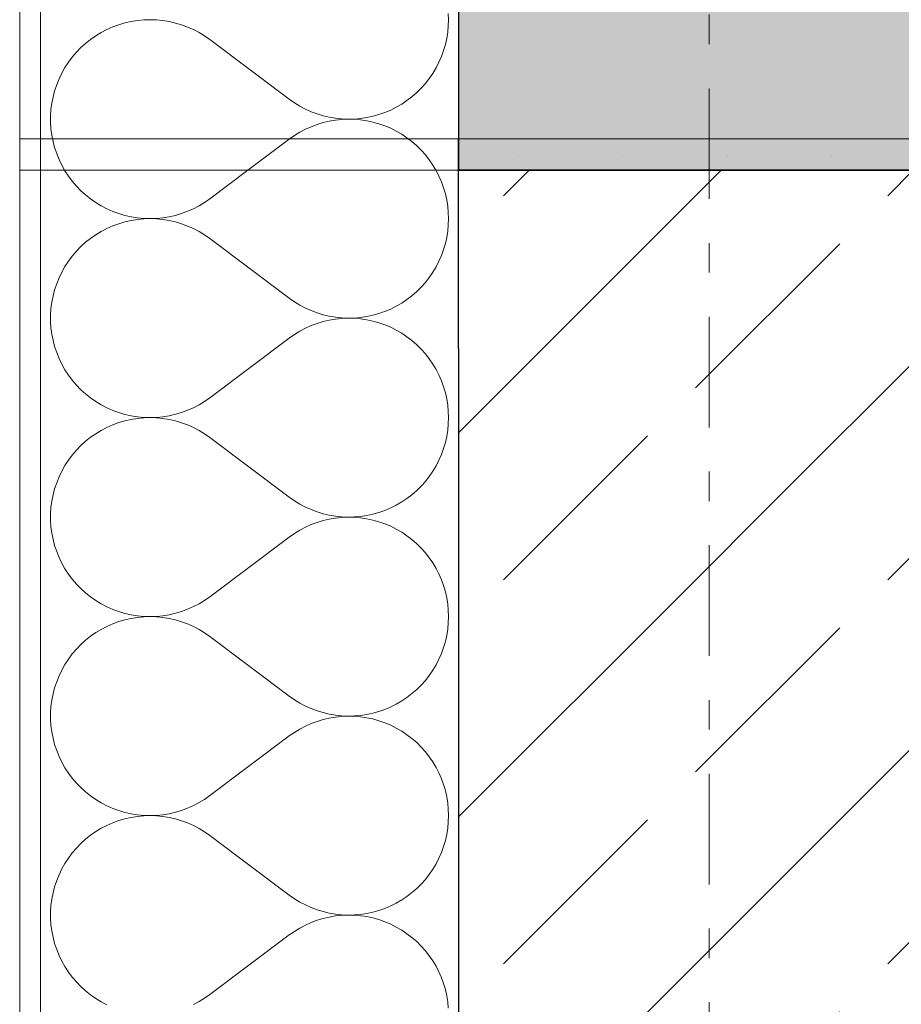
# Model space of a CAD drawing. Extents: x 100 to 2982, y 37 to 2050.
# Tile 52 of 135: x 620 to 662, y 1442 to 1489. Entities that reach past the tile are written whole.
import ezdxf
from ezdxf.xclip import XClip

# ---------------------------------------------------------------- set-up
doc = ezdxf.new("R2010")
doc.units = 0
doc.header["$MEASUREMENT"] = 0
doc.header["$XCLIPFRAME"] = 0
doc.linetypes.add('Przerywana podwójnie', pattern=[54.680554, 26.458333, -10.583333, 7.055556, -10.583333])
for name, color, linetype in [('410-K Osie', 7, 'Continuous'), ('420-K Ściany', 7, 'Continuous'), ('820-G Rysunki Obrazki', 7, 'Continuous')]:
    doc.layers.add(name, color=color, linetype=linetype)
pattern_1 = [(0, (-18316.349, -206.5255), (0, 8.660254), [0, -5]), (0, (-18313.849, -202.195), (0, 8.660254), [0, -5])]
pattern_2 = [(45, (-18316.349, -206.526), (-9.192388, 9.192388), []), (45, (-18320.945, -201.929), (-9.192388, 9.192388), [9.75, -3.25])]

# ---------------------------------------------------------------- blocks, each defined once
blk = doc.blocks.new('*X18')
at = {"layer": '420-K Ściany', "color": 174, "linetype": 'Continuous', "lineweight": 5, "ltscale": 0.2}
for p, q in [((640.326, 1488.713), (640.316, 1489.014)), ((624.259, 1488.367), (623.979, 1488.243)), ((624.546, 1488.472), (624.259, 1488.367)), ((624.839, 1488.559), (624.546, 1488.472)), ((625.137, 1488.626), (624.839, 1488.559)), ((625.438, 1488.674), (625.137, 1488.626)), ((625.743, 1488.703), (625.438, 1488.674)), ((626.048, 1488.713), (625.743, 1488.703)), ((626.353, 1488.702), (626.048, 1488.713)), ((626.658, 1488.672), (626.353, 1488.702)), ((626.959, 1488.623), (626.658, 1488.672)), ((627.257, 1488.554), (626.959, 1488.623)), ((627.55, 1488.467), (627.257, 1488.554)), ((627.836, 1488.361), (627.55, 1488.467)), ((628.115, 1488.237), (627.836, 1488.361)), ((640.288, 1488.112), (640.316, 1488.412)), ((640.316, 1488.412), (640.326, 1488.713)), ((623.446, 1487.944), (623.196, 1487.77)), ((623.708, 1488.102), (623.446, 1487.944)), ((623.979, 1488.243), (623.708, 1488.102)), ((628.386, 1488.095), (628.115, 1488.237)), ((628.647, 1487.936), (628.386, 1488.095)), ((628.897, 1487.76), (628.647, 1487.936)), ((640.24, 1487.814), (640.288, 1488.112)), ((622.957, 1487.579), (622.73, 1487.374)), ((623.196, 1487.77), (622.957, 1487.579)), ((628.897, 1487.76), (632.707, 1484.903)), ((640.089, 1487.231), (640.174, 1487.52)), ((640.174, 1487.52), (640.24, 1487.814)), ((622.517, 1487.155), (622.319, 1486.922)), ((622.73, 1487.374), (622.517, 1487.155)), ((639.866, 1486.672), (639.987, 1486.948)), ((639.987, 1486.948), (640.089, 1487.231)), ((622.136, 1486.678), (621.969, 1486.422)), ((622.319, 1486.922), (622.136, 1486.678)), ((639.729, 1486.404), (639.866, 1486.672)), ((621.819, 1486.155), (621.687, 1485.88)), ((621.969, 1486.422), (621.819, 1486.155)), ((639.404, 1485.897), (639.574, 1486.145)), ((639.574, 1486.145), (639.729, 1486.404)), ((621.572, 1485.597), (621.475, 1485.307)), ((621.687, 1485.88), (621.572, 1485.597)), ((639.018, 1485.435), (639.218, 1485.66)), ((639.218, 1485.66), (639.404, 1485.897)), ((621.475, 1485.307), (621.398, 1485.011)), ((638.577, 1485.025), (638.804, 1485.223)), ((638.804, 1485.223), (639.018, 1485.435)), ((621.339, 1484.711), (621.3, 1484.408)), ((621.398, 1485.011), (621.339, 1484.711)), ((632.707, 1484.903), (632.953, 1484.73)), ((632.953, 1484.73), (633.21, 1484.573)), ((637.827, 1484.523), (638.087, 1484.674)), ((638.087, 1484.674), (638.338, 1484.842)), ((638.338, 1484.842), (638.577, 1485.025)), ((621.3, 1484.408), (621.281, 1484.103)), ((633.21, 1484.573), (633.477, 1484.432)), ((633.477, 1484.432), (633.752, 1484.309)), ((633.752, 1484.309), (634.034, 1484.203)), ((634.034, 1484.203), (634.322, 1484.116)), ((634.322, 1484.116), (634.615, 1484.046)), ((636.706, 1484.09), (636.996, 1484.171)), ((636.996, 1484.171), (637.28, 1484.271)), ((637.28, 1484.271), (637.558, 1484.388)), ((637.558, 1484.388), (637.827, 1484.523)), ((621.281, 1484.103), (621.281, 1483.798)), ((621.281, 1483.798), (621.3, 1483.493)), ((634.034, 1483.698), (633.752, 1483.592)), ((634.322, 1483.786), (634.034, 1483.698)), ((634.615, 1483.855), (634.322, 1483.786)), ((634.615, 1484.046), (634.912, 1483.996)), ((634.912, 1483.906), (634.615, 1483.855)), ((634.912, 1483.996), (635.211, 1483.964)), ((635.211, 1483.938), (634.912, 1483.906)), ((635.211, 1483.964), (635.512, 1483.951)), ((635.512, 1483.95), (635.211, 1483.938)), ((635.512, 1483.951), (635.813, 1483.957)), ((635.813, 1483.944), (635.512, 1483.95)), ((635.813, 1483.957), (636.114, 1483.983)), ((636.114, 1483.919), (635.813, 1483.944)), ((636.114, 1483.983), (636.411, 1484.027)), ((636.411, 1483.875), (636.114, 1483.919)), ((636.411, 1484.027), (636.706, 1484.09)), ((636.706, 1483.812), (636.411, 1483.875)), ((636.996, 1483.73), (636.706, 1483.812)), ((637.28, 1483.631), (636.996, 1483.73)), ((621.3, 1483.493), (621.339, 1483.19)), ((621.339, 1483.19), (621.398, 1482.89)), ((632.953, 1483.171), (632.707, 1482.998)), ((633.21, 1483.328), (632.953, 1483.171)), ((633.477, 1483.469), (633.21, 1483.328)), ((633.752, 1483.592), (633.477, 1483.469)), ((637.558, 1483.513), (637.28, 1483.631)), ((637.827, 1483.378), (637.558, 1483.513)), ((638.087, 1483.227), (637.827, 1483.378)), ((638.338, 1483.059), (638.087, 1483.227)), ((621.398, 1482.89), (621.475, 1482.594)), ((630.721, 1481.509), (632.707, 1482.998)), ((638.577, 1482.876), (638.338, 1483.059)), ((638.804, 1482.678), (638.577, 1482.876)), ((621.475, 1482.594), (621.572, 1482.304)), ((621.572, 1482.304), (621.687, 1482.021)), ((639.018, 1482.467), (638.804, 1482.678)), ((639.218, 1482.242), (639.018, 1482.467)), ((639.404, 1482.004), (639.218, 1482.242)), ((621.687, 1482.021), (621.819, 1481.746)), ((639.574, 1481.756), (639.404, 1482.004)), ((639.722, 1481.509), (639.574, 1481.756)), ((621.819, 1481.746), (621.953, 1481.509))]:
    blk.add_line(p, q, dxfattribs=at)
blk = doc.blocks.new('*X19')
at = {"layer": '420-K Ściany', "color": 174, "linetype": 'Continuous', "lineweight": 5, "ltscale": 0.2}
for p, q in [((621.375, 1483.009), (621.398, 1482.89)), ((621.398, 1482.89), (621.475, 1482.594)), ((630.721, 1481.509), (632.707, 1482.998)), ((632.722, 1483.009), (632.707, 1482.998)), ((638.577, 1482.876), (638.404, 1483.009)), ((638.804, 1482.678), (638.577, 1482.876)), ((621.475, 1482.594), (621.572, 1482.304)), ((621.572, 1482.304), (621.643, 1482.129)), ((639.018, 1482.467), (638.804, 1482.678)), ((639.218, 1482.242), (639.018, 1482.467)), ((639.404, 1482.004), (639.218, 1482.242)), ((639.574, 1481.756), (639.404, 1482.004)), ((639.722, 1481.509), (639.574, 1481.756))]:
    blk.add_line(p, q, dxfattribs=at)
blk = doc.blocks.new('*X20')
at = {"layer": '420-K Ściany', "color": 174, "linetype": 'Continuous', "lineweight": 5, "ltscale": 0.2}
for p, q in [((628.897, 1480.141), (630.721, 1481.509)), ((639.729, 1481.497), (639.722, 1481.509)), ((639.866, 1481.229), (639.729, 1481.497)), ((639.987, 1480.953), (639.866, 1481.229)), ((640.089, 1480.67), (639.987, 1480.953)), ((640.174, 1480.381), (640.089, 1480.67)), ((640.24, 1480.087), (640.174, 1480.381)), ((628.386, 1479.807), (628.647, 1479.966)), ((628.647, 1479.966), (628.897, 1480.141)), ((640.288, 1479.79), (640.24, 1480.087)), ((627.386, 1479.385), (627.55, 1479.434)), ((627.55, 1479.434), (627.836, 1479.541)), ((627.836, 1479.541), (628.115, 1479.665)), ((628.115, 1479.665), (628.386, 1479.807)), ((640.316, 1479.49), (640.288, 1479.79)), ((640.326, 1479.189), (640.316, 1479.49)), ((640.316, 1478.888), (640.326, 1479.189)), ((640.24, 1478.29), (640.288, 1478.588)), ((640.288, 1478.588), (640.316, 1478.888)), ((640.089, 1477.707), (640.174, 1477.997)), ((640.174, 1477.997), (640.24, 1478.29)), ((639.987, 1477.424), (640.089, 1477.707)), ((639.729, 1476.88), (639.866, 1477.148)), ((639.866, 1477.148), (639.987, 1477.424)), ((639.404, 1476.373), (639.574, 1476.622)), ((639.574, 1476.622), (639.729, 1476.88)), ((639.018, 1475.911), (639.218, 1476.136)), ((639.218, 1476.136), (639.404, 1476.373)), ((638.577, 1475.501), (638.804, 1475.699)), ((638.804, 1475.699), (639.018, 1475.911)), ((638.087, 1475.151), (638.338, 1475.318)), ((638.338, 1475.318), (638.577, 1475.501)), ((637.173, 1474.709), (637.28, 1474.747)), ((637.28, 1474.747), (637.558, 1474.864)), ((637.558, 1474.864), (637.827, 1474.999)), ((637.827, 1474.999), (638.087, 1475.151))]:
    blk.add_line(p, q, dxfattribs=at)
blk = doc.blocks.new('*X23')
at = {"layer": '420-K Ściany', "color": 174, "linetype": 'Continuous', "lineweight": 5, "ltscale": 0.2}
for p, q in [((621.643, 1482.129), (621.687, 1482.021)), ((621.687, 1482.021), (621.819, 1481.746)), ((621.819, 1481.746), (621.969, 1481.48)), ((621.969, 1481.48), (622.136, 1481.224)), ((622.136, 1481.224), (622.319, 1480.979)), ((622.319, 1480.979), (622.517, 1480.746)), ((622.517, 1480.746), (622.73, 1480.527)), ((622.73, 1480.527), (622.957, 1480.322)), ((622.957, 1480.322), (623.196, 1480.132)), ((623.196, 1480.132), (623.446, 1479.957)), ((623.446, 1479.957), (623.708, 1479.799)), ((623.708, 1479.799), (623.979, 1479.658)), ((623.979, 1479.658), (624.259, 1479.535)), ((624.259, 1479.535), (624.546, 1479.429)), ((624.546, 1479.429), (624.839, 1479.343)), ((624.546, 1478.948), (624.259, 1478.843)), ((624.839, 1479.035), (624.546, 1478.948)), ((624.839, 1479.343), (625.137, 1479.275)), ((625.137, 1479.102), (624.839, 1479.035)), ((625.137, 1479.275), (625.438, 1479.227)), ((625.438, 1479.151), (625.137, 1479.102)), ((625.438, 1479.227), (625.743, 1479.198)), ((625.743, 1479.179), (625.438, 1479.151)), ((625.743, 1479.198), (626.048, 1479.189)), ((626.048, 1479.189), (625.743, 1479.179)), ((626.048, 1479.189), (626.353, 1479.199)), ((626.353, 1479.178), (626.048, 1479.189)), ((626.353, 1479.199), (626.658, 1479.229)), ((626.658, 1479.149), (626.353, 1479.178)), ((626.658, 1479.229), (626.959, 1479.278)), ((626.959, 1479.099), (626.658, 1479.149)), ((626.959, 1479.278), (627.257, 1479.347)), ((627.257, 1479.031), (626.959, 1479.099)), ((627.257, 1479.347), (627.386, 1479.385)), ((627.55, 1478.943), (627.257, 1479.031)), ((627.836, 1478.837), (627.55, 1478.943)), ((623.708, 1478.579), (623.446, 1478.421)), ((623.979, 1478.72), (623.708, 1478.579)), ((624.259, 1478.843), (623.979, 1478.72)), ((628.115, 1478.713), (627.836, 1478.837)), ((628.386, 1478.571), (628.115, 1478.713)), ((628.647, 1478.412), (628.386, 1478.571)), ((622.957, 1478.056), (622.73, 1477.85)), ((623.196, 1478.246), (622.957, 1478.056)), ((623.446, 1478.421), (623.196, 1478.246)), ((628.897, 1478.236), (628.647, 1478.412)), ((628.897, 1478.236), (632.707, 1475.379)), ((622.517, 1477.631), (622.319, 1477.399)), ((622.73, 1477.85), (622.517, 1477.631)), ((622.136, 1477.154), (621.969, 1476.898)), ((622.319, 1477.399), (622.136, 1477.154)), ((621.819, 1476.632), (621.687, 1476.356)), ((621.969, 1476.898), (621.819, 1476.632)), ((621.687, 1476.356), (621.572, 1476.073)), ((621.475, 1475.783), (621.398, 1475.488)), ((621.572, 1476.073), (621.475, 1475.783)), ((621.339, 1475.188), (621.3, 1474.885)), ((621.398, 1475.488), (621.339, 1475.188)), ((632.707, 1475.379), (632.953, 1475.206)), ((632.953, 1475.206), (633.21, 1475.049)), ((621.3, 1474.885), (621.281, 1474.58)), ((633.21, 1475.049), (633.477, 1474.909)), ((633.477, 1474.909), (633.752, 1474.785)), ((633.752, 1474.785), (634.034, 1474.679)), ((636.996, 1474.647), (637.173, 1474.709)), ((621.281, 1474.58), (621.281, 1474.274)), ((621.281, 1474.274), (621.3, 1473.969)), ((634.034, 1474.679), (634.322, 1474.592)), ((634.322, 1474.262), (634.034, 1474.174)), ((634.322, 1474.592), (634.615, 1474.522)), ((634.615, 1474.331), (634.322, 1474.262)), ((634.615, 1474.522), (634.912, 1474.472)), ((634.912, 1474.382), (634.615, 1474.331)), ((634.912, 1474.472), (635.211, 1474.44)), ((635.211, 1474.414), (634.912, 1474.382)), ((635.211, 1474.44), (635.512, 1474.427)), ((635.512, 1474.427), (635.211, 1474.414)), ((635.512, 1474.427), (635.813, 1474.433)), ((635.813, 1474.42), (635.512, 1474.427)), ((635.813, 1474.433), (636.114, 1474.459)), ((636.114, 1474.395), (635.813, 1474.42)), ((636.114, 1474.459), (636.411, 1474.503)), ((636.411, 1474.351), (636.114, 1474.395)), ((636.411, 1474.503), (636.706, 1474.566)), ((636.706, 1474.288), (636.411, 1474.351)), ((636.706, 1474.566), (636.996, 1474.647)), ((636.996, 1474.206), (636.706, 1474.288)), ((621.3, 1473.969), (621.339, 1473.666)), ((633.21, 1473.805), (632.953, 1473.648)), ((633.477, 1473.945), (633.21, 1473.805)), ((633.752, 1474.069), (633.477, 1473.945)), ((634.034, 1474.174), (633.752, 1474.069)), ((637.28, 1474.107), (636.996, 1474.206)), ((637.558, 1473.989), (637.28, 1474.107)), ((637.827, 1473.855), (637.558, 1473.989)), ((638.087, 1473.703), (637.827, 1473.855)), ((621.339, 1473.666), (621.398, 1473.366)), ((621.398, 1473.366), (621.475, 1473.071)), ((628.897, 1470.617), (632.707, 1473.474)), ((632.953, 1473.648), (632.707, 1473.474)), ((638.338, 1473.536), (638.087, 1473.703)), ((638.577, 1473.352), (638.338, 1473.536)), ((638.804, 1473.155), (638.577, 1473.352)), ((621.475, 1473.071), (621.572, 1472.781)), ((639.018, 1472.943), (638.804, 1473.155)), ((639.218, 1472.718), (639.018, 1472.943)), ((621.572, 1472.781), (621.687, 1472.497)), ((621.687, 1472.497), (621.819, 1472.222)), ((639.404, 1472.481), (639.218, 1472.718)), ((639.574, 1472.232), (639.404, 1472.481)), ((621.819, 1472.222), (621.969, 1471.956)), ((621.969, 1471.956), (622.136, 1471.7)), ((639.729, 1471.974), (639.574, 1472.232)), ((639.866, 1471.706), (639.729, 1471.974)), ((622.136, 1471.7), (622.319, 1471.455)), ((622.319, 1471.455), (622.517, 1471.223)), ((639.987, 1471.429), (639.866, 1471.706)), ((640.089, 1471.146), (639.987, 1471.429)), ((622.517, 1471.223), (622.73, 1471.003)), ((622.73, 1471.003), (622.957, 1470.798)), ((640.174, 1470.857), (640.089, 1471.146)), ((622.957, 1470.798), (623.196, 1470.608)), ((623.196, 1470.608), (623.446, 1470.433)), ((628.386, 1470.283), (628.647, 1470.442)), ((628.647, 1470.442), (628.897, 1470.617)), ((640.24, 1470.563), (640.174, 1470.857)), ((640.288, 1470.266), (640.24, 1470.563)), ((623.446, 1470.433), (623.708, 1470.275)), ((623.708, 1470.275), (623.979, 1470.134)), ((623.979, 1470.134), (624.259, 1470.011)), ((624.259, 1470.011), (624.546, 1469.906)), ((627.55, 1469.911), (627.836, 1470.017)), ((627.836, 1470.017), (628.115, 1470.141)), ((628.115, 1470.141), (628.386, 1470.283)), ((640.316, 1469.966), (640.288, 1470.266)), ((624.546, 1469.906), (624.839, 1469.819)), ((624.839, 1469.511), (624.546, 1469.424)), ((624.839, 1469.819), (625.137, 1469.751)), ((625.137, 1469.578), (624.839, 1469.511)), ((625.137, 1469.751), (625.438, 1469.703)), ((625.438, 1469.627), (625.137, 1469.578)), ((625.438, 1469.703), (625.743, 1469.674)), ((625.743, 1469.656), (625.438, 1469.627)), ((625.743, 1469.674), (626.048, 1469.665)), ((626.048, 1469.665), (625.743, 1469.656)), ((626.048, 1469.665), (626.353, 1469.675)), ((626.353, 1469.655), (626.048, 1469.665)), ((626.353, 1469.675), (626.658, 1469.705)), ((626.658, 1469.625), (626.353, 1469.655)), ((626.658, 1469.705), (626.959, 1469.755)), ((626.959, 1469.575), (626.658, 1469.625)), ((626.959, 1469.755), (627.257, 1469.823)), ((627.257, 1469.507), (626.959, 1469.575)), ((627.257, 1469.823), (627.55, 1469.911)), ((627.55, 1469.419), (627.257, 1469.507)), ((640.326, 1469.665), (640.316, 1469.966)), ((640.316, 1469.364), (640.326, 1469.665)), ((623.708, 1469.055), (623.446, 1468.897)), ((623.979, 1469.196), (623.708, 1469.055)), ((624.259, 1469.319), (623.979, 1469.196)), ((624.546, 1469.424), (624.259, 1469.319)), ((627.836, 1469.313), (627.55, 1469.419)), ((628.115, 1469.189), (627.836, 1469.313)), ((628.386, 1469.047), (628.115, 1469.189)), ((628.647, 1468.888), (628.386, 1469.047)), ((640.24, 1468.767), (640.288, 1469.064)), ((640.288, 1469.064), (640.316, 1469.364)), ((623.196, 1468.722), (622.957, 1468.532)), ((623.446, 1468.897), (623.196, 1468.722)), ((628.897, 1468.713), (628.647, 1468.888)), ((628.897, 1468.713), (632.707, 1465.855)), ((640.174, 1468.473), (640.24, 1468.767)), ((622.517, 1468.107), (622.319, 1467.875)), ((622.73, 1468.327), (622.517, 1468.107)), ((622.957, 1468.532), (622.73, 1468.327)), ((639.987, 1467.9), (640.089, 1468.184)), ((640.089, 1468.184), (640.174, 1468.473)), ((622.136, 1467.63), (621.969, 1467.374)), ((622.319, 1467.875), (622.136, 1467.63)), ((639.729, 1467.356), (639.866, 1467.624)), ((639.866, 1467.624), (639.987, 1467.9)), ((621.969, 1467.374), (621.819, 1467.108)), ((639.574, 1467.098), (639.729, 1467.356)), ((621.687, 1466.833), (621.572, 1466.549)), ((621.819, 1467.108), (621.687, 1466.833)), ((639.218, 1466.612), (639.404, 1466.849)), ((639.404, 1466.849), (639.574, 1467.098)), ((621.475, 1466.259), (621.398, 1465.964)), ((621.572, 1466.549), (621.475, 1466.259)), ((638.804, 1466.175), (639.018, 1466.387)), ((639.018, 1466.387), (639.218, 1466.612)), ((621.398, 1465.964), (621.339, 1465.664)), ((632.707, 1465.855), (632.953, 1465.682)), ((638.087, 1465.627), (638.338, 1465.794)), ((638.338, 1465.794), (638.577, 1465.977)), ((638.577, 1465.977), (638.804, 1466.175)), ((621.3, 1465.361), (621.281, 1465.056)), ((621.339, 1465.664), (621.3, 1465.361)), ((632.953, 1465.682), (633.21, 1465.525)), ((633.21, 1465.525), (633.477, 1465.385)), ((633.477, 1465.385), (633.752, 1465.261)), ((633.752, 1465.261), (634.034, 1465.156)), ((637.28, 1465.223), (637.558, 1465.341)), ((637.558, 1465.341), (637.827, 1465.475)), ((637.827, 1465.475), (638.087, 1465.627)), ((621.281, 1465.056), (621.281, 1464.75)), ((634.034, 1465.156), (634.322, 1465.068)), ((634.322, 1465.068), (634.615, 1464.999)), ((634.615, 1464.808), (634.322, 1464.738)), ((634.615, 1464.999), (634.912, 1464.948)), ((634.912, 1464.858), (634.615, 1464.808)), ((634.912, 1464.948), (635.211, 1464.916)), ((635.211, 1464.89), (634.912, 1464.858)), ((635.211, 1464.916), (635.512, 1464.903)), ((635.512, 1464.903), (635.211, 1464.89)), ((635.512, 1464.903), (635.813, 1464.91)), ((635.813, 1464.897), (635.512, 1464.903)), ((635.813, 1464.91), (636.114, 1464.935)), ((636.114, 1464.871), (635.813, 1464.897)), ((636.114, 1464.935), (636.411, 1464.979)), ((636.411, 1464.827), (636.114, 1464.871)), ((636.411, 1464.979), (636.706, 1465.042)), ((636.706, 1464.764), (636.411, 1464.827)), ((636.706, 1465.042), (636.996, 1465.124)), ((636.996, 1465.124), (637.28, 1465.223)), ((621.281, 1464.75), (621.3, 1464.445)), ((621.3, 1464.445), (621.339, 1464.142)), ((633.477, 1464.421), (633.21, 1464.281)), ((633.752, 1464.545), (633.477, 1464.421)), ((634.034, 1464.65), (633.752, 1464.545)), ((634.322, 1464.738), (634.034, 1464.65)), ((636.996, 1464.683), (636.706, 1464.764)), ((637.28, 1464.583), (636.996, 1464.683)), ((637.558, 1464.466), (637.28, 1464.583)), ((637.827, 1464.331), (637.558, 1464.466)), ((638.087, 1464.179), (637.827, 1464.331)), ((621.339, 1464.142), (621.398, 1463.842)), ((621.398, 1463.842), (621.475, 1463.547)), ((628.897, 1461.094), (632.707, 1463.951)), ((632.953, 1464.124), (632.707, 1463.951)), ((633.21, 1464.281), (632.953, 1464.124)), ((638.338, 1464.012), (638.087, 1464.179)), ((638.577, 1463.829), (638.338, 1464.012)), ((621.475, 1463.547), (621.572, 1463.257)), ((638.804, 1463.631), (638.577, 1463.829)), ((639.018, 1463.419), (638.804, 1463.631)), ((639.218, 1463.194), (639.018, 1463.419)), ((621.572, 1463.257), (621.687, 1462.974)), ((621.687, 1462.974), (621.819, 1462.698)), ((639.404, 1462.957), (639.218, 1463.194)), ((639.574, 1462.708), (639.404, 1462.957)), ((621.819, 1462.698), (621.969, 1462.432)), ((621.969, 1462.432), (622.136, 1462.176)), ((639.729, 1462.45), (639.574, 1462.708)), ((639.866, 1462.182), (639.729, 1462.45)), ((622.136, 1462.176), (622.319, 1461.931)), ((639.987, 1461.906), (639.866, 1462.182)), ((622.319, 1461.931), (622.517, 1461.699)), ((622.517, 1461.699), (622.73, 1461.48)), ((640.089, 1461.622), (639.987, 1461.906)), ((640.174, 1461.333), (640.089, 1461.622)), ((622.73, 1461.48), (622.957, 1461.274)), ((622.957, 1461.274), (623.196, 1461.084)), ((623.196, 1461.084), (623.446, 1460.909)), ((628.647, 1460.918), (628.897, 1461.094)), ((640.24, 1461.04), (640.174, 1461.333)), ((640.288, 1460.742), (640.24, 1461.04)), ((623.446, 1460.909), (623.708, 1460.751)), ((623.708, 1460.751), (623.979, 1460.61)), ((623.979, 1460.61), (624.259, 1460.487)), ((627.836, 1460.493), (628.115, 1460.617)), ((628.115, 1460.617), (628.386, 1460.759)), ((628.386, 1460.759), (628.647, 1460.918)), ((640.316, 1460.442), (640.288, 1460.742)), ((624.259, 1460.487), (624.546, 1460.382)), ((624.546, 1460.382), (624.839, 1460.295)), ((624.839, 1460.295), (625.137, 1460.228)), ((625.137, 1460.228), (625.438, 1460.179)), ((625.438, 1460.103), (625.137, 1460.055)), ((625.438, 1460.179), (625.743, 1460.15)), ((625.743, 1460.132), (625.438, 1460.103)), ((625.743, 1460.15), (626.048, 1460.141)), ((626.048, 1460.141), (625.743, 1460.132)), ((626.048, 1460.141), (626.353, 1460.151)), ((626.353, 1460.131), (626.048, 1460.141)), ((626.353, 1460.151), (626.658, 1460.181)), ((626.658, 1460.101), (626.353, 1460.131)), ((626.658, 1460.181), (626.959, 1460.231)), ((626.959, 1460.052), (626.658, 1460.101)), ((626.959, 1460.231), (627.257, 1460.299)), ((627.257, 1460.299), (627.55, 1460.387)), ((627.55, 1460.387), (627.836, 1460.493)), ((640.326, 1460.141), (640.316, 1460.442)), ((640.316, 1459.84), (640.326, 1460.141)), ((623.979, 1459.672), (623.708, 1459.531)), ((624.259, 1459.795), (623.979, 1459.672)), ((624.546, 1459.901), (624.259, 1459.795)), ((624.839, 1459.987), (624.546, 1459.901)), ((625.137, 1460.055), (624.839, 1459.987)), ((627.257, 1459.983), (626.959, 1460.052)), ((627.55, 1459.896), (627.257, 1459.983)), ((627.836, 1459.789), (627.55, 1459.896)), ((628.115, 1459.665), (627.836, 1459.789)), ((628.386, 1459.523), (628.115, 1459.665)), ((640.288, 1459.54), (640.316, 1459.84)), ((623.196, 1459.198), (622.957, 1459.008)), ((623.446, 1459.373), (623.196, 1459.198)), ((623.708, 1459.531), (623.446, 1459.373)), ((628.647, 1459.364), (628.386, 1459.523)), ((628.897, 1459.189), (628.647, 1459.364)), ((628.897, 1459.189), (632.707, 1456.332)), ((640.174, 1458.949), (640.24, 1459.243)), ((640.24, 1459.243), (640.288, 1459.54)), ((622.73, 1458.803), (622.517, 1458.583)), ((622.957, 1459.008), (622.73, 1458.803)), ((639.987, 1458.377), (640.089, 1458.66)), ((640.089, 1458.66), (640.174, 1458.949)), ((622.319, 1458.351), (622.136, 1458.106)), ((622.517, 1458.583), (622.319, 1458.351)), ((639.866, 1458.101), (639.987, 1458.377)), ((621.969, 1457.85), (621.819, 1457.584)), ((622.136, 1458.106), (621.969, 1457.85)), ((639.574, 1457.574), (639.729, 1457.833)), ((639.729, 1457.833), (639.866, 1458.101)), ((621.687, 1457.309), (621.572, 1457.026)), ((621.819, 1457.584), (621.687, 1457.309)), ((639.218, 1457.088), (639.404, 1457.326)), ((639.404, 1457.326), (639.574, 1457.574)), ((621.572, 1457.026), (621.475, 1456.736)), ((638.804, 1456.652), (639.018, 1456.863)), ((639.018, 1456.863), (639.218, 1457.088)), ((621.398, 1456.44), (621.339, 1456.14)), ((621.475, 1456.736), (621.398, 1456.44)), ((632.707, 1456.332), (632.953, 1456.159)), ((638.338, 1456.271), (638.577, 1456.454)), ((638.577, 1456.454), (638.804, 1456.652)), ((621.3, 1455.837), (621.281, 1455.532)), ((621.339, 1456.14), (621.3, 1455.837)), ((632.953, 1456.159), (633.21, 1456.002)), ((633.21, 1456.002), (633.477, 1455.861)), ((633.477, 1455.861), (633.752, 1455.738)), ((637.558, 1455.817), (637.827, 1455.951)), ((637.827, 1455.951), (638.087, 1456.103)), ((638.087, 1456.103), (638.338, 1456.271)), ((621.281, 1455.532), (621.281, 1455.226)), ((633.752, 1455.738), (634.034, 1455.632)), ((634.034, 1455.632), (634.322, 1455.544)), ((634.322, 1455.544), (634.615, 1455.475)), ((634.615, 1455.475), (634.912, 1455.424)), ((634.912, 1455.424), (635.211, 1455.392)), ((635.211, 1455.366), (634.912, 1455.334)), ((635.211, 1455.392), (635.512, 1455.38)), ((635.512, 1455.379), (635.211, 1455.366)), ((635.512, 1455.38), (635.813, 1455.386)), ((635.813, 1455.373), (635.512, 1455.379)), ((635.813, 1455.386), (636.114, 1455.411)), ((636.114, 1455.347), (635.813, 1455.373)), ((636.114, 1455.411), (636.411, 1455.455)), ((636.411, 1455.455), (636.706, 1455.518)), ((636.706, 1455.518), (636.996, 1455.6)), ((636.996, 1455.6), (637.28, 1455.699)), ((637.28, 1455.699), (637.558, 1455.817)), ((621.281, 1455.226), (621.3, 1454.922)), ((621.3, 1454.922), (621.339, 1454.618)), ((633.477, 1454.897), (633.21, 1454.757)), ((633.752, 1455.021), (633.477, 1454.897)), ((634.034, 1455.127), (633.752, 1455.021)), ((634.322, 1455.214), (634.034, 1455.127)), ((634.615, 1455.284), (634.322, 1455.214)), ((634.912, 1455.334), (634.615, 1455.284)), ((636.411, 1455.303), (636.114, 1455.347)), ((636.706, 1455.24), (636.411, 1455.303)), ((636.996, 1455.159), (636.706, 1455.24)), ((637.28, 1455.059), (636.996, 1455.159)), ((637.558, 1454.942), (637.28, 1455.059)), ((637.827, 1454.807), (637.558, 1454.942)), ((621.339, 1454.618), (621.398, 1454.319)), ((628.897, 1451.57), (632.707, 1454.427)), ((632.953, 1454.6), (632.707, 1454.427)), ((633.21, 1454.757), (632.953, 1454.6)), ((638.087, 1454.656), (637.827, 1454.807)), ((638.338, 1454.488), (638.087, 1454.656)), ((638.577, 1454.305), (638.338, 1454.488)), ((621.398, 1454.319), (621.475, 1454.023)), ((621.475, 1454.023), (621.572, 1453.733)), ((638.804, 1454.107), (638.577, 1454.305)), ((639.018, 1453.895), (638.804, 1454.107)), ((621.572, 1453.733), (621.687, 1453.45)), ((639.218, 1453.67), (639.018, 1453.895)), ((639.404, 1453.433), (639.218, 1453.67)), ((621.687, 1453.45), (621.819, 1453.175)), ((621.819, 1453.175), (621.969, 1452.908)), ((639.574, 1453.185), (639.404, 1453.433)), ((639.729, 1452.926), (639.574, 1453.185)), ((621.969, 1452.908), (622.136, 1452.652)), ((622.136, 1452.652), (622.319, 1452.408)), ((639.866, 1452.658), (639.729, 1452.926)), ((639.987, 1452.382), (639.866, 1452.658)), ((622.319, 1452.408), (622.517, 1452.175)), ((622.517, 1452.175), (622.73, 1451.956)), ((640.089, 1452.099), (639.987, 1452.382)), ((640.174, 1451.81), (640.089, 1452.099)), ((622.73, 1451.956), (622.957, 1451.75)), ((622.957, 1451.75), (623.196, 1451.56)), ((640.24, 1451.516), (640.174, 1451.81)), ((623.196, 1451.56), (623.446, 1451.386)), ((623.446, 1451.386), (623.708, 1451.227)), ((623.708, 1451.227), (623.979, 1451.086)), ((628.115, 1451.093), (628.386, 1451.235)), ((628.386, 1451.235), (628.647, 1451.394)), ((628.647, 1451.394), (628.897, 1451.57)), ((640.288, 1451.218), (640.24, 1451.516)), ((640.316, 1450.918), (640.288, 1451.218)), ((623.979, 1451.086), (624.259, 1450.963)), ((624.259, 1450.963), (624.546, 1450.858)), ((624.546, 1450.858), (624.839, 1450.771)), ((624.839, 1450.771), (625.137, 1450.704)), ((625.137, 1450.704), (625.438, 1450.656)), ((625.438, 1450.656), (625.743, 1450.627)), ((626.353, 1450.628), (626.658, 1450.658)), ((626.658, 1450.658), (626.959, 1450.707)), ((626.959, 1450.707), (627.257, 1450.775)), ((627.257, 1450.775), (627.55, 1450.863)), ((627.55, 1450.863), (627.836, 1450.969)), ((627.836, 1450.969), (628.115, 1451.093)), ((640.326, 1450.617), (640.316, 1450.918)), ((624.259, 1450.272), (623.979, 1450.148)), ((624.546, 1450.377), (624.259, 1450.272)), ((624.839, 1450.463), (624.546, 1450.377)), ((625.137, 1450.531), (624.839, 1450.463)), ((625.438, 1450.579), (625.137, 1450.531)), ((625.743, 1450.608), (625.438, 1450.579)), ((625.743, 1450.627), (626.048, 1450.617)), ((626.048, 1450.617), (625.743, 1450.608)), ((626.048, 1450.617), (626.353, 1450.628)), ((626.353, 1450.607), (626.048, 1450.617)), ((626.658, 1450.577), (626.353, 1450.607)), ((626.959, 1450.528), (626.658, 1450.577)), ((627.257, 1450.459), (626.959, 1450.528)), ((627.55, 1450.372), (627.257, 1450.459)), ((627.836, 1450.266), (627.55, 1450.372)), ((628.115, 1450.141), (627.836, 1450.266)), ((640.288, 1450.016), (640.316, 1450.316)), ((640.316, 1450.316), (640.326, 1450.617)), ((623.446, 1449.849), (623.196, 1449.675)), ((623.708, 1450.007), (623.446, 1449.849)), ((623.979, 1450.148), (623.708, 1450.007)), ((628.386, 1449.999), (628.115, 1450.141)), ((628.647, 1449.84), (628.386, 1449.999)), ((628.897, 1449.665), (628.647, 1449.84)), ((640.174, 1449.425), (640.24, 1449.719)), ((640.24, 1449.719), (640.288, 1450.016)), ((622.73, 1449.279), (622.517, 1449.06)), ((622.957, 1449.484), (622.73, 1449.279)), ((623.196, 1449.675), (622.957, 1449.484)), ((628.897, 1449.665), (632.707, 1446.808)), ((640.089, 1449.136), (640.174, 1449.425)), ((622.319, 1448.827), (622.136, 1448.582)), ((622.517, 1449.06), (622.319, 1448.827)), ((639.866, 1448.577), (639.987, 1448.853)), ((639.987, 1448.853), (640.089, 1449.136)), ((621.969, 1448.326), (621.819, 1448.06)), ((622.136, 1448.582), (621.969, 1448.326)), ((639.574, 1448.05), (639.729, 1448.309)), ((639.729, 1448.309), (639.866, 1448.577)), ((621.819, 1448.06), (621.687, 1447.785)), ((639.404, 1447.802), (639.574, 1448.05)), ((621.572, 1447.502), (621.475, 1447.212)), ((621.687, 1447.785), (621.572, 1447.502)), ((639.018, 1447.34), (639.218, 1447.565)), ((639.218, 1447.565), (639.404, 1447.802)), ((621.398, 1446.916), (621.339, 1446.616)), ((621.475, 1447.212), (621.398, 1446.916)), ((638.338, 1446.747), (638.577, 1446.93)), ((638.577, 1446.93), (638.804, 1447.128)), ((638.804, 1447.128), (639.018, 1447.34)), ((621.339, 1446.616), (621.3, 1446.313)), ((632.707, 1446.808), (632.953, 1446.635)), ((632.953, 1446.635), (633.21, 1446.478)), ((633.21, 1446.478), (633.477, 1446.337)), ((637.558, 1446.293), (637.827, 1446.428)), ((637.827, 1446.428), (638.087, 1446.579)), ((638.087, 1446.579), (638.338, 1446.747)), ((621.3, 1446.313), (621.281, 1446.008)), ((621.281, 1446.008), (621.281, 1445.703)), ((633.477, 1446.337), (633.752, 1446.214)), ((633.752, 1446.214), (634.034, 1446.108)), ((634.034, 1446.108), (634.322, 1446.02)), ((634.322, 1446.02), (634.615, 1445.951)), ((634.615, 1445.951), (634.912, 1445.9)), ((636.411, 1445.931), (636.706, 1445.994)), ((636.706, 1445.994), (636.996, 1446.076)), ((636.996, 1446.076), (637.28, 1446.176)), ((637.28, 1446.176), (637.558, 1446.293)), ((621.281, 1445.703), (621.3, 1445.398)), ((633.752, 1445.497), (633.477, 1445.374)), ((634.034, 1445.603), (633.752, 1445.497)), ((634.322, 1445.691), (634.034, 1445.603)), ((634.615, 1445.76), (634.322, 1445.691)), ((634.912, 1445.811), (634.615, 1445.76)), ((634.912, 1445.9), (635.211, 1445.869)), ((635.211, 1445.842), (634.912, 1445.811)), ((635.211, 1445.869), (635.512, 1445.856)), ((635.512, 1445.855), (635.211, 1445.842)), ((635.512, 1445.856), (635.813, 1445.862)), ((635.813, 1445.849), (635.512, 1445.855)), ((635.813, 1445.862), (636.114, 1445.887)), ((636.114, 1445.824), (635.813, 1445.849)), ((636.114, 1445.887), (636.411, 1445.931)), ((636.411, 1445.779), (636.114, 1445.824)), ((636.706, 1445.716), (636.411, 1445.779)), ((636.996, 1445.635), (636.706, 1445.716)), ((637.28, 1445.535), (636.996, 1445.635)), ((637.558, 1445.418), (637.28, 1445.535)), ((621.3, 1445.398), (621.339, 1445.095)), ((621.339, 1445.095), (621.398, 1444.795)), ((632.953, 1445.076), (632.707, 1444.903)), ((633.21, 1445.233), (632.953, 1445.076)), ((633.477, 1445.374), (633.21, 1445.233)), ((637.827, 1445.283), (637.558, 1445.418)), ((638.087, 1445.132), (637.827, 1445.283)), ((638.338, 1444.964), (638.087, 1445.132)), ((621.398, 1444.795), (621.475, 1444.499)), ((628.897, 1442.046), (632.707, 1444.903)), ((638.577, 1444.781), (638.338, 1444.964)), ((638.804, 1444.583), (638.577, 1444.781)), ((639.018, 1444.371), (638.804, 1444.583)), ((621.475, 1444.499), (621.572, 1444.209)), ((621.572, 1444.209), (621.687, 1443.926)), ((639.218, 1444.146), (639.018, 1444.371)), ((639.404, 1443.909), (639.218, 1444.146)), ((621.687, 1443.926), (621.819, 1443.651)), ((621.819, 1443.651), (621.969, 1443.385)), ((639.574, 1443.661), (639.404, 1443.909)), ((639.729, 1443.402), (639.574, 1443.661)), ((621.969, 1443.385), (622.136, 1443.129)), ((622.136, 1443.129), (622.319, 1442.884)), ((639.866, 1443.134), (639.729, 1443.402)), ((639.987, 1442.858), (639.866, 1443.134)), ((622.319, 1442.884), (622.517, 1442.651)), ((622.517, 1442.651), (622.73, 1442.432)), ((640.089, 1442.575), (639.987, 1442.858)), ((622.73, 1442.432), (622.957, 1442.227)), ((622.957, 1442.227), (623.196, 1442.036)), ((640.174, 1442.286), (640.089, 1442.575)), ((640.24, 1441.992), (640.174, 1442.286)), ((623.196, 1442.036), (623.446, 1441.862)), ((623.446, 1441.862), (623.708, 1441.704)), ((623.708, 1441.704), (623.979, 1441.563)), ((628.115, 1441.57), (628.386, 1441.712)), ((628.386, 1441.712), (628.647, 1441.871)), ((628.647, 1441.871), (628.897, 1442.046)), ((640.288, 1441.694), (640.24, 1441.992)), ((640.316, 1441.395), (640.288, 1441.694))]:
    blk.add_line(p, q, dxfattribs=at)
blk = doc.blocks.new('Rysunek_1_1', base_point=(-18316.349, -206.526))
at = {"layer": '420-K Ściany', "linetype": 'Continuous', "lineweight": 5}
h = blk.add_hatch(dxfattribs=at)
h.set_pattern_fill('Tynk_0001', color=176, style=0, pattern_type=2)
h.set_pattern_definition(pattern_1)
h.paths.add_polyline_path([(619.802, 1821.509), (619.802, 1481.509), (620.802, 1481.509), (620.802, 1821.509)])
at = {"layer": '420-K Ściany', "linetype": 'Continuous', "lineweight": 13}
blk.add_hatch(color=62, dxfattribs=at).paths.add_polyline_path([(640.802, 1777.509), (640.802, 1481.509), (664.802, 1481.509), (664.802, 1777.509)])
at = {"layer": '420-K Ściany', "linetype": 'Continuous', "lineweight": 5}
h = blk.add_hatch(dxfattribs=at)
h.set_pattern_fill('Tynk_0001', color=176, style=0, pattern_type=2)
h.set_pattern_definition(pattern_1)
h.paths.add_polyline_path([(620.802, 1483.009), (619.802, 1483.009), (620.802, 1482.531)])
h = blk.add_hatch(dxfattribs=at)
h.set_pattern_fill('Tynk_0001', color=176, style=0, pattern_type=2)
h.set_pattern_definition(pattern_1)
h.paths.add_polyline_path([(619.802, 1483.009), (619.802, 1179.009), (620.802, 1179.576), (620.802, 1482.531)])
h = blk.add_hatch(dxfattribs=at)
h.set_pattern_fill('Tynk_0001', color=180, style=0, pattern_type=2)
h.set_pattern_definition(pattern_1)
h.paths.add_polyline_path([(640.802, 1481.509), (954.802, 1481.509), (954.802, 1483.009), (640.802, 1483.009)])
h = blk.add_hatch(dxfattribs=at)
h.set_pattern_fill('Beton_zbrojony_0001', color=170, style=0, pattern_type=2)
h.set_pattern_definition(pattern_2)
h.paths.add_polyline_path([(640.802, 1481.509), (640.802, 1472.976), (664.802, 1461.509), (664.802, 1481.509)])
h = blk.add_hatch(dxfattribs=at)
h.set_pattern_fill('Beton_zbrojony_0001', color=170, style=0, pattern_type=2)
h.set_pattern_definition(pattern_2)
h.paths.add_polyline_path([(664.802, 1461.509), (640.802, 1472.976), (640.802, 1461.509)])
h = blk.add_hatch(dxfattribs=at)
h.set_pattern_fill('Beton_zbrojony_0001', color=170, style=0, pattern_type=2)
h.set_pattern_definition(pattern_2)
h.paths.add_polyline_path([(664.802, 1204.509), (664.802, 1461.509), (640.802, 1461.509), (640.802, 1204.509)])
at = {"layer": '410-K Osie', "color": 4, "linetype": 'Przerywana podwójnie', "lineweight": 13, "ltscale": 0.2}
blk.add_line((652.802, 1813.509), (652.802, 529.46), dxfattribs=at)
blk.add_line((652.802, 1813.509), (652.802, 529.46), dxfattribs=at)
at = {"layer": '420-K Ściany', "color": 67, "linetype": 'Continuous', "lineweight": 13, "ltscale": 0.2}
for p, q in [((620.802, 1801.509), (620.802, 1481.509)), ((620.802, 1482.531), (620.802, 1483.009)), ((620.802, 1482.531), (620.802, 1179.576))]:
    blk.add_line(p, q, dxfattribs=at)
at = {"layer": '420-K Ściany', "color": 27, "linetype": 'Continuous', "lineweight": 25, "ltscale": 0.2}
for p, q in [((640.802, 1777.509), (640.802, 1481.509)), ((640.802, 1481.509), (640.802, 1483.009)), ((640.802, 1481.509), (640.802, 1483.009)), ((664.802, 1481.509), (640.802, 1481.509)), ((664.802, 1481.509), (640.802, 1481.509)), ((640.802, 1472.976), (640.802, 1481.509)), ((640.802, 1472.976), (640.802, 1461.509)), ((640.802, 1461.509), (640.802, 1204.509))]:
    blk.add_line(p, q, dxfattribs=at)
at = {"layer": '420-K Ściany', "color": 47, "linetype": 'Continuous', "lineweight": 15, "ltscale": 0.2, "flags": 128}
for points in [[(619.802, 1821.509), (619.802, 1481.509)], [(619.802, 1483.009), (620.802, 1483.009)], [(619.802, 1483.009), (619.802, 1179.009)], [(620.802, 1483.009), (640.802, 1483.009)], [(954.802, 1483.009), (640.802, 1483.009)], [(619.802, 1481.509), (620.802, 1481.509)], [(620.802, 1481.509), (640.802, 1481.509)]]:
    blk.add_lwpolyline(points, dxfattribs=at)
at = {"layer": '420-K Ściany', "color": 27, "linetype": 'Continuous', "lineweight": 25, "ltscale": 0.2, "flags": 128}
blk.add_lwpolyline([(640.802, 1481.509), (664.802, 1481.509)], dxfattribs=at)
at = {"color": 65, "linetype": 'Continuous', "lineweight": 13, "ltscale": 0.2}
for name in ['*X18', '*X19', '*X23', '*X20']:
    blk.add_blockref(name, (0, 0), dxfattribs=at)

msp = doc.modelspace()

# ---------------------------------------------------------------- block references
at = {"layer": '820-G Rysunki Obrazki', "color": 65, "linetype": 'Continuous', "lineweight": 13, "ltscale": 0.2}
ref = msp.add_blockref('Rysunek_1_1', (-18316.349, -206.526), dxfattribs=at)
XClip(ref).set_block_clipping_path([(244.527027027, 76.8014120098), (2570.9054054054, 2022.1162324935)])

doc.saveas('drawing.dxf')
